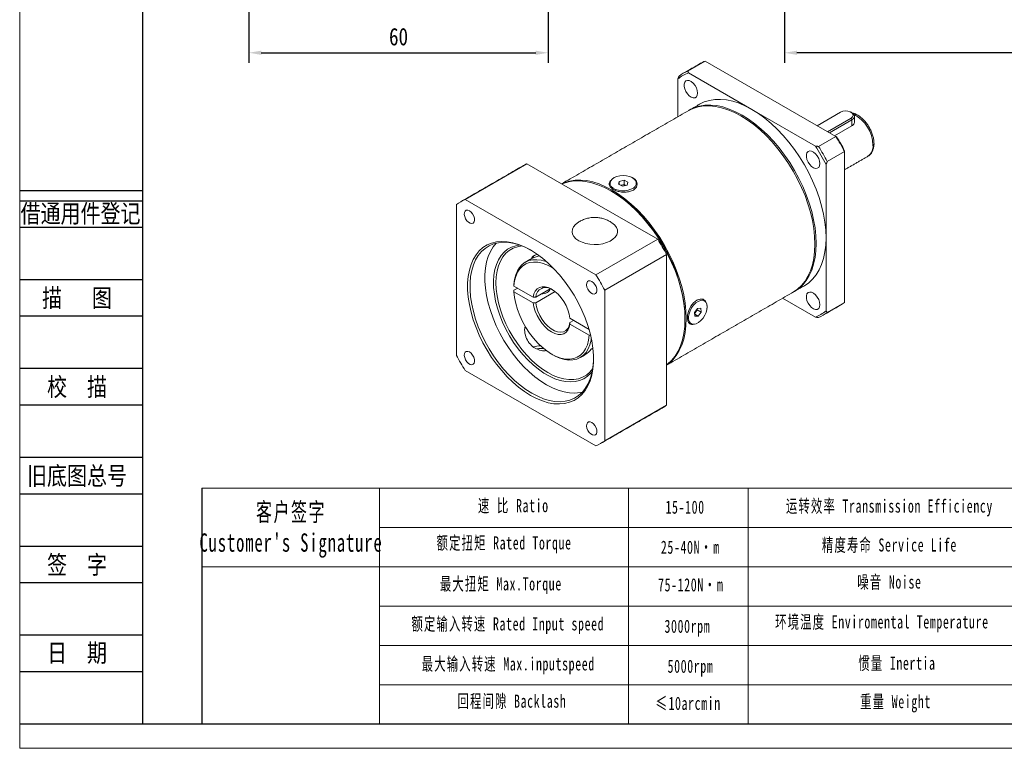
# Model space of a CAD drawing. Header units: millimetres. Extents: x -72 to 341, y -62 to 230.
# Tile 1 of 3: x -72 to 125, y -62 to 84. Entities that reach past the tile are written whole.
import ezdxf
from ezdxf.enums import TextEntityAlignment as Align

# ---------------------------------------------------------------- set-up
doc = ezdxf.new("R2010")
doc.units = ezdxf.units.MM
doc.header["$LTSCALE"] = 1.5
doc.header["$PDSIZE"] = -1
doc.layers.get('0').update_dxf_attribs({"lineweight": 18})
doc.layers.get('Defpoints').update_dxf_attribs({"lineweight": 18})
for name, color, linetype in [('2细线层', 4, 'Continuous'), ('6文字层', 3, 'Continuous'), ('7标注层', 4, 'Continuous')]:
    doc.layers.add(name, color=color, linetype=linetype)
doc.layers.add('SLD-0', color=7, linetype='Continuous', lineweight=18)
doc.layers.add('图框_外框线', color=7, linetype='Continuous', lineweight=18)
doc.styles.add('TH_GBDIM', font='txt', dxfattribs={"width": 0.8})
doc.styles.add('宋体', font='txt', dxfattribs={"width": 0.8})
doc.styles.add('标准', font='txt', dxfattribs={"width": 0.667})
doc.dimstyles.new('TH_GBDIM', dxfattribs={"dimtxt": 3.5, "dimasz": 2.5, "dimexe": 2, "dimexo": 0, "dimgap": 1.5, "dimtad": 1, "dimdec": 1, "dimdsep": 46, "dimtxsty": 'TH_GBDIM', "dimcen": 2.5, "dimdle": 5, "dimclrd": 4, "dimclre": 4, "dimclrt": 3, "dimadec": 0, "dimazin": 2, "dimtfac": 0.714286, "dimtdec": 1, "dimtmove": 0, "dimatfit": 3, "dimfxl": 1, "dimtolj": 1, "dimarcsym": 0})

# ---------------------------------------------------------------- blocks, each defined once
blk = doc.blocks.new('*D62')
at = {"layer": '7标注层', "color": 4, "lineweight": -2}
for p, q in [((-26.33, 108.19), (-26.33, 74.95)), ((33.67, 108.19), (33.67, 74.95)), ((-23.83, 76.95), (31.17, 76.95))]:
    blk.add_line(p, q, dxfattribs=at)
at = {"layer": '7标注层', "color": 4}
for points in [[(-23.83, 77.37), (-23.83, 76.53), (-26.33, 76.95)], [(31.17, 76.53), (31.17, 77.37), (33.67, 76.95)]]:
    blk.add_solid(points, dxfattribs=at)
at = {"layer": 'Defpoints', "color": 0}
for p in [(-26.33, 108.19), (33.67, 108.19), (33.67, 76.95)]:
    blk.add_point(p, dxfattribs=at)
at = {"layer": '7标注层', "color": 3, "insert": (3.67, 80.16), "char_height": 3.5, "attachment_point": 5, "style": 'TH_GBDIM'}
blk.add_mtext('\\A1;60', dxfattribs=at)
blk = doc.blocks.new('*D73')
at = {"layer": '7标注层', "color": 4, "lineweight": -2}
for p, q in [((210.47, 128.65), (210.47, 74.95)), ((80.97, 98.52), (80.97, 74.95)), ((207.97, 76.95), (83.47, 76.95))]:
    blk.add_line(p, q, dxfattribs=at)
at = {"layer": '7标注层', "color": 4}
for points in [[(83.47, 77.37), (83.47, 76.53), (80.97, 76.95)], [(207.97, 76.53), (207.97, 77.37), (210.47, 76.95)]]:
    blk.add_solid(points, dxfattribs=at)
at = {"layer": 'Defpoints', "color": 0}
for p in [(210.47, 128.65), (80.97, 98.52), (80.97, 76.95)]:
    blk.add_point(p, dxfattribs=at)
at = {"layer": '7标注层', "color": 3, "insert": (142.12, 80.16), "char_height": 3.5, "attachment_point": 5, "style": 'TH_GBDIM'}
blk.add_mtext('\\A1;{131}{}{}', dxfattribs=at)

msp = doc.modelspace()

# ---------------------------------------------------------------- linework, layer by layer
at = {"color": 7, "linetype": 'Continuous', "lineweight": 15}
for p, q in [((61.622637, 73.294081), (65.08746, 75.29428)), ((91.279061, 60.174191), (65.08746, 75.29428)), ((59.621708, 71.702992), (59.621708, 64.119578)), ((74.47095, 65.591164), (61.75241, 72.933421)), ((87.189489, 58.248908), (74.47095, 65.591164)), ((92.240543, 65.046303), (87.539973, 62.332722)), ((89.618867, 61.132602), (94.319437, 63.846183)), ((94.517427, 63.503255), (90.01488, 60.90399)), ((94.517427, 63.503255), (94.319437, 63.846183)), ((94.517427, 63.503255), (94.517427, 62.324858)), ((94.517427, 62.324858), (91.03551, 60.314791)), ((91.279061, 60.174191), (87.814239, 58.173991)), ((89.56768, 55.136942), (93.032503, 57.137141)), ((93.032503, 26.892047), (93.032503, 57.137141)), ((17.021967, 47.546662), (29.396336, 54.690233)), ((42.492137, 47.130189), (29.396336, 54.690233)), ((89.320192, 39.871523), (89.320192, 54.558422)), ((47.900089, 51.176137), (48.846682, 51.380072)), ((48.846682, 51.380072), (49.625914, 51.008795)), ((48.846682, 50.522705), (48.846682, 51.380072)), ((47.732729, 50.600924), (47.900089, 51.176137)), ((48.511961, 50.229647), (47.732729, 50.600924)), ((47.900089, 50.521183), (47.900089, 51.176137)), ((48.192634, 50.381796), (48.373385, 50.420737)), ((48.373385, 50.420737), (48.846682, 50.522705)), ((49.458554, 50.433582), (48.511961, 50.229647)), ((48.846682, 50.522705), (49.166009, 50.370557)), ((49.625914, 51.008795), (49.458554, 50.433582)), ((43.213569, 32.426572), (17.021967, 47.546662)), ((15.268526, 46.534093), (15.268526, 16.288998)), ((55.587938, 39.570144), (42.492137, 47.130189)), ((55.587938, 39.570144), (43.213569, 32.426572)), ((89.320192, 25.184623), (89.320192, 39.871523)), ((30.117768, 35.568552), (30.050438, 35.530621)), ((44.96701, 29.389523), (57.341379, 36.533094)), ((57.341379, 21.410547), (57.341379, 36.533094)), ((26.792418, 29.330737), (27.535042, 29.759445)), ((30.64589, 27.963591), (26.792936, 30.187854)), ((31.143255, 27.96221), (34.078124, 29.656474)), ((26.792936, 29.044697), (30.64589, 26.820434)), ((35.035175, 29.06581), (31.143255, 26.819053)), ((44.96701, -0.855572), (44.96701, 29.389523)), ((80.621001, 27.746102), (87.189489, 23.954195)), ((62.967731, 24.89828), (63.549614, 25.712869)), ((63.502906, 25.647482), (63.525126, 25.392132)), ((63.549614, 25.712869), (64.199542, 25.745488)), ((64.199542, 25.745488), (64.267588, 24.963518)), ((93.032503, 26.892047), (89.56768, 24.891847)), ((41.831284, 21.5064), (38.004219, 23.715718)), ((63.035776, 24.11631), (62.967731, 24.89828)), ((63.234185, 24.984838), (62.989951, 24.64293)), ((62.998411, 24.545695), (63.685705, 24.148929)), ((63.685705, 24.148929), (63.035776, 24.11631)), ((63.525126, 25.392132), (63.234185, 24.984838)), ((63.525126, 25.392132), (64.267588, 24.963518)), ((64.267588, 24.963518), (63.685705, 24.148929)), ((38.001826, 22.859684), (38.74445, 23.288391)), ((38.004219, 22.572561), (41.857173, 20.348298)), ((57.341379, 6.287999), (57.341379, 21.410547)), ((42.277794, 17.533141), (42.608491, 17.724048)), ((42.534178, 17.690722), (42.613659, 17.67957)), ((17.021967, 13.251949), (43.213569, -1.868141)), ((57.341379, 6.287999), (44.96701, -0.855572))]:
    msp.add_line(p, q, dxfattribs=at)
for p, q in [((-0.123223, -10.351896), (-0.123223, -57.573164)), ((49.720102, -10.351896), (49.720102, -57.573164))]:
    msp.add_line(p, q)
at = {"color": 7, "linetype": 'Continuous', "lineweight": 15, "flags": 128}
for points in [[(63.582131, 68.875638), (63.521657, 69.373857), (63.34561, 69.897628), (63.069632, 70.400411), (62.718245, 70.837534), (62.322671, 71.170155), (61.918059, 71.368718), (61.540359, 71.415581), (61.223133, 71.306581), (60.994569, 71.051401), (60.874973, 70.672717), (60.874973, 70.204175), (60.994569, 69.687409), (61.223133, 69.168334), (61.540359, 68.693073), (61.918059, 68.303854), (62.322671, 68.035262), (62.718245, 67.911162), (63.069632, 67.942582), (63.34561, 68.126729), (63.521657, 68.44724), (63.582131, 68.875638)], [(74.47095, 65.591164), (73.176753, 66.273038), (71.892406, 66.81922), (70.627683, 67.225554), (69.39221, 67.488947), (68.195389, 67.607396), (67.046329, 67.579997), (65.953775, 67.406962), (64.926041, 67.089605), (63.971803, 66.630835)], [(61.744416, 65.344992), (62.698655, 65.803762), (63.726388, 66.121119), (64.818942, 66.294154), (65.968002, 66.321553), (67.164824, 66.203104), (68.400297, 65.939711), (69.66502, 65.533377), (70.949367, 64.987195), (72.243564, 64.305322), (73.53776, 63.492948), (74.822108, 62.556253), (76.08683, 61.50237), (77.322304, 60.339316), (78.519125, 59.075944), (79.668185, 57.721869), (80.760739, 56.287398), (81.788473, 54.783445), (82.743564, 53.221456), (83.618743, 51.613323), (84.407351, 49.971281), (85.103385, 48.307827), (85.701547, 46.635623), (86.197287, 44.967393), (86.58683, 43.315837), (86.867213, 41.69352), (87.0363, 40.112791), (87.092806, 38.58568), (87.0363, 37.12381), (86.867213, 35.738305), (86.58683, 34.439711), (86.197287, 33.237911), (85.701547, 32.142051), (85.103385, 31.16047), (84.407351, 30.300641), (83.618743, 29.569106), (82.743564, 28.971432), (82.74271, 28.970939)], [(61.86889, 65.415165), (61.991052, 65.48737), (62.946143, 65.946634), (63.973876, 66.263991), (65.06643, 66.437026), (66.21549, 66.464425), (67.412312, 66.345976), (68.647785, 66.082583), (69.912507, 65.676249), (71.196855, 65.130067), (72.491051, 64.448193), (73.785248, 63.635819), (75.069595, 62.699125), (76.334318, 61.645242), (77.569792, 60.482187), (78.766613, 59.218816), (79.915673, 57.86474), (81.008227, 56.430269), (82.035961, 54.926316), (82.991052, 53.364328), (83.866231, 51.756195), (84.654839, 50.114153), (85.350872, 48.450699), (85.949035, 46.778495), (86.444775, 45.110265), (86.834318, 43.458708), (87.114701, 41.836391), (87.283788, 40.255663), (87.340294, 38.728552)], [(89.320192, 39.871523), (89.263686, 41.398634), (89.094599, 42.979362), (88.814216, 44.601679), (88.424674, 46.253236), (87.928933, 47.921466), (87.330771, 49.59367), (86.634737, 51.257124), (85.846129, 52.899166), (84.97095, 54.507299), (84.015859, 56.069287), (82.988125, 57.57324), (81.895571, 59.007711), (80.746511, 60.361787), (79.54969, 61.625158), (78.314217, 62.788213), (77.049494, 63.842096), (75.765147, 64.77879), (74.47095, 65.591164)], [(94.319437, 63.846183), (94.612263, 64.087604), (94.744396, 64.372282), (94.699902, 64.665881), (94.484144, 64.932988), (94.123148, 65.141386), (93.660455, 65.265941), (93.151871, 65.291627), (92.658741, 65.215348), (92.240543, 65.046303)], [(94.517628, 64.931853), (94.839252, 64.676258), (95.008446, 64.375651), (95.008446, 64.059574), (94.839251, 63.758966), (94.517427, 63.503255)], [(88.08213, 54.732089), (88.021657, 55.230308), (87.84561, 55.754079), (87.569632, 56.256862), (87.218245, 56.693985), (86.822671, 57.026606), (86.418059, 57.225169), (86.040359, 57.272032), (85.723134, 57.163032), (85.494569, 56.907852), (85.374973, 56.529169), (85.374973, 56.060627), (85.494569, 55.54386), (85.723134, 55.024785), (86.040359, 54.549524), (86.418059, 54.160305), (86.822671, 53.891714), (87.218245, 53.767613), (87.569632, 53.799034), (87.84561, 53.98318), (88.021657, 54.303691), (88.08213, 54.732089)], [(36.357086, 50.671879), (36.907027, 50.914572), (37.93476, 51.231929), (39.027314, 51.404964), (40.176374, 51.432363), (41.373195, 51.313914), (42.608669, 51.050521), (43.873391, 50.644187), (45.157738, 50.098005), (46.451935, 49.416132), (47.746132, 48.603758), (49.030479, 47.667063), (50.295202, 46.61318), (51.530675, 45.450125), (52.727496, 44.186754), (53.876556, 42.832679), (54.969111, 41.398208), (55.996844, 39.894254), (56.951936, 38.332266), (57.827115, 36.724133), (58.615723, 35.082091), (59.311756, 33.418637), (59.909919, 31.746433), (60.405659, 30.078203), (60.795202, 28.426646), (61.075584, 26.80433), (61.244671, 25.223601), (61.301178, 23.69649), (61.244671, 22.23462), (61.075584, 20.849115), (60.795202, 19.550521), (60.405659, 18.348721), (59.909919, 17.25286), (59.311756, 16.27128), (58.615723, 15.411451), (57.827115, 14.679916), (57.34138, 14.324472)], [(50.711925, 49.836395), (51.065272, 50.158633), (51.268701, 50.521475), (51.30943, 50.902124), (51.1849, 51.276662), (50.902935, 51.621554), (50.481252, 51.915131), (49.946347, 52.138945), (49.331831, 52.278933), (48.676314, 52.326301), (48.020987, 52.27807), (47.407025, 52.137272), (46.873007, 51.912754), (46.452485, 51.618623), (46.171884, 51.27336), (46.048835, 50.898659), (46.091069, 50.518065), (46.295932, 50.155491), (46.650552, 49.833719), (47.132647, 49.572968), (47.711926, 49.389621), (48.351989, 49.295198), (49.01262, 49.295634), (49.652309, 49.390899), (50.230861, 49.575009), (50.711925, 49.836395)], [(46.204447, 49.27326), (44.910251, 49.955134), (43.625903, 50.501315), (42.361181, 50.907649), (41.125708, 51.171042), (39.928886, 51.289491), (38.779826, 51.262092), (37.687272, 51.089057), (36.659539, 50.7717), (36.383281, 50.656756)], [(48.373385, 50.420737), (48.269001, 50.393636), (48.209656, 50.373685)], [(57.341379, 14.354779), (57.579627, 14.537044), (58.368235, 15.268579), (59.064268, 16.128408), (59.662431, 17.109989), (60.158171, 18.205849), (60.547714, 19.40765), (60.828097, 20.706243), (60.997184, 22.091748), (61.05369, 23.553619), (60.997184, 25.08073), (60.828097, 26.661458), (60.547714, 28.283775), (60.158171, 29.935332), (59.662431, 31.603561), (59.064268, 33.275765), (58.368235, 34.939219), (57.579627, 36.581261), (56.704448, 38.189395), (55.749357, 39.751383), (54.721623, 41.255336), (53.629069, 42.689807), (52.480009, 44.043882), (51.283188, 45.307254), (50.047714, 46.470308), (48.782991, 47.524192), (47.498644, 48.460886), (46.204447, 49.27326)], [(46.451935, 49.130344), (47.74244, 48.319369), (49.022845, 47.382776), (50.283128, 46.327895), (51.513428, 45.162984), (52.704115, 43.897158), (53.845869, 42.540324), (54.929756, 41.1031), (55.947294, 39.596737), (56.890515, 38.033023), (57.752042, 36.424195), (58.525131, 34.782845), (59.203729, 33.12182), (59.782528, 31.454118), (60.256997, 29.792791), (60.623423, 28.150843), (60.878936, 26.541124), (61.02154, 24.976231), (61.053691, 23.839362)], [(17.867768, 45.257199), (17.53026, 45.387001), (17.229326, 45.372665), (16.997578, 45.215744), (16.860128, 44.933242), (16.831871, 44.555773), (16.91587, 44.124242), (17.103022, 43.685411), (17.373046, 43.286834), (17.696681, 42.971705), (18.038855, 42.774172), (18.362489, 42.715641), (18.632514, 42.802454), (18.819666, 43.025204), (18.903665, 43.359751), (18.875407, 43.769845), (18.737958, 44.211044), (18.50621, 44.635536), (18.205276, 44.997323), (17.867768, 45.257199)], [(39.769777, 39.272261), (39.219033, 39.657327), (38.804478, 40.095605), (38.541093, 40.571252), (38.4384, 41.067081), (38.500109, 41.565168), (38.72399, 42.047512), (39.101952, 42.496681), (39.366451, 42.720362)], [(46.605828, 42.721835), (46.980551, 42.388413), (47.321063, 41.929372), (47.504934, 41.441424), (47.525519, 40.942205), (47.382074, 40.449759), (47.079784, 39.981884), (46.629574, 39.555491), (46.047717, 39.185989), (45.355241, 38.886734), (44.577173, 38.668541), (43.741638, 38.539298), (42.878832, 38.503674), (42.019939, 38.562957), (41.196004, 38.715006), (40.436802, 38.954323), (39.769777, 39.272261)], [(84.970096, 30.256782), (84.97095, 30.257275), (85.846129, 30.854948), (86.634737, 31.586484), (87.330771, 32.446313), (87.928933, 33.427893), (88.424674, 34.523754), (88.814216, 35.725554), (89.094599, 37.024148), (89.263686, 38.409653), (89.320192, 39.871523)], [(30.117768, 37.414515), (31.317551, 36.655897), (32.50647, 35.772153), (33.673756, 34.771286), (34.808838, 33.662362), (35.901437, 32.455422), (36.941658, 31.161396), (37.920081, 29.792004), (38.827846, 28.359647), (39.65673, 26.877296), (40.399228, 25.358377), (41.048616, 23.816644), (41.599012, 22.266059), (42.045432, 20.720666), (42.383834, 19.194458), (42.611151, 17.701259), (42.725328, 16.25459), (42.725328, 14.867553), (42.611151, 13.55271), (42.383834, 12.321966), (42.045432, 11.186469), (41.599012, 10.156501), (41.048616, 9.24139), (40.399228, 8.449424), (39.65673, 7.787774), (38.827846, 7.262433), (37.920081, 6.878158), (36.941658, 6.63843), (35.901437, 6.545418), (34.808838, 6.599966), (33.673756, 6.80158), (32.50647, 7.148433), (31.317551, 7.637385), (30.117768, 8.264008), (28.917984, 9.022625), (27.729066, 9.90637), (26.56178, 10.907236), (25.426698, 12.01616), (24.334099, 13.2231), (23.293877, 14.517126), (22.315454, 15.886518), (21.407689, 17.318875), (20.578806, 18.801225), (19.836307, 20.320146), (19.18692, 21.861878), (18.636523, 23.412463), (18.190104, 24.957857), (17.851702, 26.484064), (17.624384, 27.977263), (17.510208, 29.423932), (17.510208, 30.810969), (17.624384, 32.125813), (17.851702, 33.356557), (18.190104, 34.492054), (18.636523, 35.522021), (19.18692, 36.437132), (19.836307, 37.229098), (20.578806, 37.890748), (21.407689, 38.416089), (22.315454, 38.800364), (23.293877, 39.040093), (24.334099, 39.133104), (25.426698, 39.078556), (26.56178, 38.876942), (27.729066, 38.530089), (28.917984, 38.041138), (30.117768, 37.414515)], [(30.244156, 37.340822), (29.188997, 37.885932), (28.023391, 38.365297), (26.878993, 38.70535), (25.766168, 38.90301), (24.694992, 38.956489), (23.675167, 38.865301), (22.715928, 38.630273), (21.825963, 38.253533), (21.013332, 37.738492), (20.285392, 37.089816), (19.648738, 36.313379), (19.109134, 35.416211), (18.671468, 34.406439), (18.339701, 33.293207), (18.11684, 32.086596), (18.004903, 30.797533), (18.004903, 29.437693), (18.11684, 28.01939), (18.339701, 26.555469), (18.671468, 25.059187), (19.109134, 23.544096), (19.648738, 22.023914), (20.285392, 20.512412), (21.013332, 19.023275), (21.825963, 17.56999), (22.715928, 16.165718), (23.675167, 14.823176), (24.694992, 13.554524), (25.766168, 12.37125), (26.878993, 11.284069), (28.023391, 10.302828), (29.188997, 9.436412), (30.365256, 8.692669), (31.541514, 8.078332), (32.70712, 7.598969), (33.851518, 7.258916), (34.964344, 7.061256), (36.03552, 7.007777), (37.055344, 7.098964), (38.014583, 7.333993), (38.904548, 7.710733), (39.71718, 8.225773), (40.445119, 8.87445), (41.081773, 9.650887), (41.621378, 10.548054), (42.059044, 11.557827), (42.39081, 12.671059), (42.613671, 13.877671), (42.725608, 15.166733), (42.739012, 15.696751)], [(23.22778, 38.775414), (22.618587, 38.027836), (22.078983, 37.130668), (21.641317, 36.120897), (21.30955, 35.007664), (21.086689, 33.801053), (20.974752, 32.51199), (20.974752, 31.15215), (21.086689, 29.733847), (21.30955, 28.269926), (21.641317, 26.773644), (22.078983, 25.258553), (22.618587, 23.738372), (23.255241, 22.226869), (23.983181, 20.737732), (24.795812, 19.284447), (25.685777, 17.880176), (26.645016, 16.537634), (27.664841, 15.268982), (28.736017, 14.085707), (29.848842, 12.998526), (30.99324, 12.017285), (32.158846, 11.150869), (33.335105, 10.407126), (34.511363, 9.79279), (35.676969, 9.313426), (36.821367, 8.973373), (37.934193, 8.775713), (39.005368, 8.722234), (40.025193, 8.813422), (40.47258, 8.903309)], [(42.495109, 13.153101), (42.164492, 12.73927), (41.506856, 12.106928), (40.762596, 11.60804), (39.939604, 11.247893), (39.046602, 11.030306), (38.093058, 10.957585), (37.089077, 11.030501), (36.045304, 11.24828), (34.972802, 11.608616), (33.882939, 12.107687), (32.78727, 12.740203), (31.697408, 13.49946), (30.624906, 14.37741), (29.581132, 15.364746), (28.577152, 16.451001), (27.623607, 17.624661), (26.730605, 18.873286), (25.907613, 20.183639), (25.163354, 21.541831), (24.505718, 22.933463), (23.941675, 24.343786), (23.477204, 25.757849), (23.117231, 27.160661), (22.865569, 28.537354), (22.724887, 29.873334), (22.696676, 31.154439), (22.781234, 32.36709), (22.977667, 33.498431), (23.283891, 34.536469), (23.69666, 35.470204), (24.211599, 36.289735), (24.82325, 36.986377), (25.525128, 37.552742), (26.309794, 37.98283), (27.16893, 38.272081), (27.919438, 38.401639)], [(28.376362, 38.233984), (27.472877, 38.077278), (26.627335, 37.774725), (25.857996, 37.330451), (25.17329, 36.749323), (24.580718, 36.037709), (24.086772, 35.203404), (23.696865, 34.255549), (23.415267, 33.204529), (23.245064, 32.061861), (23.188123, 30.840061), (23.245064, 29.552519), (23.415267, 28.213339), (23.696865, 26.837194), (24.086772, 25.439162), (24.580718, 24.034559), (25.17329, 22.638775), (25.857996, 21.267102), (26.627335, 19.934568), (27.472877, 18.655774), (28.385357, 17.444729), (29.354781, 16.314703), (30.370525, 15.278075), (31.421461, 14.346204), (32.496075, 13.5293), (33.582592, 12.836312), (34.66911, 12.274833), (35.743724, 11.851015), (36.79466, 11.5695), (37.810404, 11.433375), (38.779827, 11.444129), (39.692308, 11.601646), (40.53785, 11.904199), (41.307189, 12.348472), (41.991895, 12.9296), (42.578421, 13.63263)], [(87.340294, 38.728552), (87.283788, 37.266682), (87.114701, 35.881177), (86.834318, 34.582583), (86.444775, 33.380783), (85.949035, 32.284922), (85.350872, 31.303342), (84.654839, 30.443513), (83.866231, 29.711977), (82.991052, 29.114304), (82.865726, 29.043638)], [(26.792418, 30.473894), (26.908449, 31.48346), (27.13578, 32.40484), (27.471109, 33.224653), (27.909566, 33.930995), (28.444784, 34.513606), (29.06899, 34.964028), (29.773119, 35.275719), (30.546946, 35.444152), (31.379234, 35.466881), (32.257895, 35.343576), (33.170169, 35.076028), (33.462866, 34.962245)], [(34.744428, 33.729086), (34.325054, 33.984649), (33.380734, 34.461315), (32.451251, 34.793532), (31.55121, 34.976083), (30.694753, 35.006097), (29.895336, 34.883103), (29.165521, 34.609034), (28.516775, 34.188196), (27.95929, 33.627203), (27.501827, 32.934867), (27.151574, 32.122067), (26.914032, 31.201575), (26.792936, 30.187854)], [(30.64589, 27.963591), (30.793527, 28.62825), (31.054813, 29.184774), (31.42134, 29.615253), (31.881312, 29.905834), (32.419928, 30.047165), (33.019853, 30.034699), (33.661781, 29.868836), (34.325054, 29.554916), (34.988328, 29.103037), (35.630256, 28.527745), (36.230181, 27.847553), (36.768796, 27.084349), (37.228769, 26.262695), (37.595296, 25.409033), (37.856582, 24.550835), (38.004219, 23.715718)], [(42.367768, 31.11365), (42.03026, 31.243452), (41.729326, 31.229116), (41.497577, 31.072195), (41.360128, 30.789693), (41.331871, 30.412223), (41.41587, 29.980693), (41.603022, 29.541862), (41.873046, 29.143286), (42.19668, 28.828157), (42.538855, 28.630623), (42.86249, 28.572091), (43.132513, 28.658905), (43.319665, 28.881655), (43.403664, 29.216203), (43.375408, 29.626296), (43.237958, 30.067495), (43.006209, 30.491987), (42.705276, 30.853773), (42.367768, 31.11365)], [(26.792936, 29.044697), (26.914032, 27.891161), (27.151574, 26.696409), (27.501827, 25.479215), (27.95929, 24.258704), (28.516775, 23.054052), (29.165521, 21.884188), (29.895336, 20.767493), (30.694753, 19.721513), (31.55121, 18.762682), (32.451251, 17.906067), (33.380734, 17.165127), (34.325054, 16.551503), (35.269375, 16.074837), (36.198858, 15.74262), (37.098899, 15.56007), (37.955356, 15.530056), (38.754772, 15.653049), (39.484587, 15.927118), (40.133334, 16.347955), (40.690818, 16.908949), (41.148281, 17.601285), (41.498535, 18.414084), (41.736077, 19.334576), (41.857173, 20.348298)], [(88.08213, 26.440393), (88.021657, 26.938612), (87.84561, 27.462383), (87.569632, 27.965167), (87.218245, 28.402289), (86.822671, 28.73491), (86.418059, 28.933473), (86.040359, 28.980337), (85.723134, 28.871336), (85.494569, 28.616157), (85.374973, 28.237472), (85.374973, 27.768931), (85.494569, 27.252164), (85.723134, 26.73309), (86.040359, 26.257829), (86.418059, 25.86861), (86.822671, 25.600018), (87.218245, 25.475918), (87.569632, 25.507337), (87.84561, 25.691483), (88.021657, 26.011995), (88.08213, 26.440393)], [(38.004219, 22.572561), (37.856582, 21.907902), (37.595296, 21.351378), (37.228769, 20.920899), (36.768796, 20.630318), (36.230181, 20.488987), (35.630256, 20.501453), (34.988328, 20.667315), (34.325054, 20.981237), (33.661781, 21.433114), (33.019853, 22.008406), (32.419928, 22.688599), (31.881312, 23.451803), (31.42134, 24.273457), (31.054813, 25.127119), (30.793527, 25.985317), (30.64589, 26.820434)], [(31.143255, 26.819053), (31.298818, 25.990416), (31.572612, 25.140851), (31.954748, 24.301042), (32.431425, 23.501316), (32.985429, 22.770557), (33.596751, 22.135155), (34.243314, 21.618058), (34.901767, 21.237941), (35.54833, 21.008533), (36.159652, 20.938117), (36.713656, 21.029237), (37.190333, 21.278603), (37.572469, 21.677208), (37.846263, 22.210656), (38.001826, 22.859684)], [(65.423966, 25.58102), (65.493921, 25.858959), (65.453546, 26.604057), (65.17338, 27.181147), (64.691749, 27.525645), (64.072577, 27.587134), (63.402269, 27.348805), (62.765249, 26.840106), (62.223318, 26.120885), (61.821265, 25.270717), (61.593768, 24.393543), (61.548664, 23.839362), (61.548664, 23.839362)], [(63.795155, 22.891155), (64.250925, 23.272539), (64.666905, 23.758125), (65.016957, 24.3174), (65.279085, 24.915224), (65.436821, 25.514033), (65.480252, 26.076201), (65.406649, 26.566405), (65.220638, 26.953845), (64.933905, 27.214176), (64.564468, 27.33104), (64.13554, 27.297094), (63.674071, 27.114472), (63.209057, 26.794647), (62.769718, 26.357717), (62.383658, 25.831134), (62.075134, 25.247987), (61.863534, 24.644915), (61.762151, 24.059813), (61.777357, 23.529444), (61.908196, 23.087134), (62.146446, 22.760675), (62.477139, 22.570579), (62.879494, 22.52879), (63.328232, 22.637935), (63.795155, 22.891155)], [(63.318576, 27.317917), (63.55318, 27.42817), (63.85621, 27.517571)], [(42.288832, 19.673567), (42.236631, 19.338433), (42.0093, 18.417054), (41.673971, 17.59724), (41.235514, 16.890899), (40.700297, 16.308287), (40.076091, 15.857865), (39.371962, 15.546175), (38.598135, 15.377742), (37.765847, 15.355013), (36.887186, 15.478317), (35.974911, 15.745865), (35.042271, 16.153771), (34.571273, 16.409316)], [(17.867768, 16.965502), (17.53026, 17.095306), (17.229326, 17.08097), (16.997578, 16.924047), (16.860128, 16.641546), (16.831871, 16.264077), (16.91587, 15.832546), (17.103022, 15.393715), (17.373046, 14.995139), (17.696681, 14.68001), (18.038855, 14.482477), (18.362489, 14.423945), (18.632514, 14.510758), (18.819666, 14.733508), (18.903665, 15.068056), (18.875407, 15.47815), (18.737958, 15.919348), (18.50621, 16.34384), (18.205276, 16.705627), (17.867768, 16.965502)], [(42.617307, 17.647653), (42.570414, 17.654473), (42.506515, 17.665179)], [(42.367768, 2.821954), (42.03026, 2.951757), (41.729326, 2.93742), (41.497577, 2.780499), (41.360128, 2.497997), (41.331871, 2.120528), (41.41587, 1.688996), (41.603022, 1.250165), (41.873046, 0.85159), (42.19668, 0.536461), (42.538855, 0.338928), (42.86249, 0.280396), (43.132513, 0.367209), (43.319665, 0.589959), (43.403664, 0.924507), (43.375408, 1.334601), (43.237958, 1.775798), (43.006209, 2.200292), (42.705276, 2.562078), (42.367768, 2.821954)]]:
    msp.add_lwpolyline(points, dxfattribs=at)
at = {"color": 7, "linetype": 'Continuous', "lineweight": 15}
for centre, radius, start, end in [((68.866744, 66.723741), 9.36681, 113.79566423, 119.99251814), ((65.396885, 64.733828), 9.355366, 113.79286234, 126.21788942), ((65.271403, 64.379617), 9.249372, 112.36202614, 127.64876855), ((91.460354, 58.226913), 7.267626, 1.71807445, 62.08925002), ((50.218559, 34.443199), 48.456669, 27.92625603, 32.07374411), ((50.810502, 34.78493), 47.856848, 28.08426162, 31.91571946), ((46.872227, 32.511402), 47.832006, 27.44688344, 32.5531167), ((46.753736, 32.442999), 48.456669, 27.92625603, 32.07374411), ((96.286415, 58.196653), 2.450893, 305.50098979, 5.81118711), ((33.17562, 46.119694), 9.36681, 113.79566423, 119.99251814), ((46.955247, 50.509052), 1.07614, 139.30469044, 178.85790937), ((48.677755, 49.028064), 1.425545, 70.20502289, 102.32816605), ((50.354992, 50.490551), 1.125039, 2.03501731, 39.80230677), ((20.796215, 38.98641), 9.355366, 113.79286234, 126.21788942), ((14.527435, 13.839152), 48.456669, 27.92625603, 32.07374411), ((31.221418, 35.498363), 0.877962, 114.30681093, 174.38560821), ((31.607554, 35.386745), 1.175206, 96.9531194, 161.94230715), ((2.153066, 6.695581), 48.456669, 27.92625603, 32.07374411), ((33.204765, 27.832528), 2.065586, 52.87318438, 176.400478), ((33.062205, 29.798937), 0.972314, 294.07530085, 349.51046381), ((32.156513, 31.36782), 2.780475, 271.46744551, 297.92956437), ((64.183083, 26.53897), 1.125352, 20.19982141, 57.96826809), ((87.496985, 34.451471), 9.369464, 300.00286286, 306.21409006), ((62.188194, 25.718564), 1.277674, 308.48915372, 324.95167238), ((62.151063, 25.786841), 1.347725, 323.48170204, 353.2605506), ((83.670395, 32.508181), 9.249578, 292.36217438, 307.64857737), ((84.039766, 32.439921), 9.355814, 293.79316107, 306.21759068), ((62.499681, 23.585885), 1.076422, 241.14378403, 280.69887067), ((32.067898, 13.652071), 4.55489, 89.37195752, 107.75604335), ((58.083418, 38.983488), 48.457764, 207.92630289, 212.07369726), ((32.097039, 14.439559), 3.223228, 76.5718486, 101.67704104), ((39.118978, 19.783722), 3.878561, 300.27814732, 324.53103713), ((51.807455, 13.84498), 9.366551, 300.00189609, 306.21505683), ((39.439096, 6.692502), 9.355814, 293.79316107, 306.21759068)]:
    msp.add_arc(centre, radius, start, end, dxfattribs=at)
for points in [[(64.184398, 74.836248), (60.719575, 72.836048)], [(61.622637, 73.294081), (61.75241, 72.933421)], [(59.621708, 71.702992), (59.869196, 72.281512)], [(63.971803, 66.630835), (36.342086, 50.680539)], [(63.971803, 66.630835), (61.991904, 65.487864)], [(94.517628, 64.931853), (94.319607, 65.046206)], [(95.029991, 62.999681), (95.029991, 64.217612)], [(91.432671, 60.085469), (91.279061, 60.174191)], [(87.189489, 58.248908), (87.814239, 58.173991)], [(93.032503, 57.137141), (93.032504, 57.314477)], [(93.032503, 53.501285), (97.70969, 56.201368)], [(28.493274, 54.232201), (16.118905, 47.08863)], [(89.56768, 55.136942), (89.320192, 54.558422)], [(46.043821, 50.80486), (46.043821, 50.39618)], [(51.314821, 50.39618), (51.314821, 50.80486)], [(46.454308, 49.128974), (46.206861, 49.271867)], [(30.050438, 35.530621), (29.060488, 34.959135)], [(30.959041, 36.355674), (30.860029, 36.298497)], [(26.792936, 30.187854), (26.792418, 30.473894)], [(57.341379, 14.307063), (84.970096, 30.256782)], [(82.990198, 29.113811), (84.970096, 30.256782)], [(26.792418, 29.330737), (26.792936, 29.044697)], [(31.143255, 27.96221), (30.64589, 27.963591)], [(33.847668, 29.234041), (33.847668, 29.523434)], [(30.64589, 26.820434), (31.143255, 26.819053)], [(64.935302, 27.213371), (64.581395, 27.417677)], [(88.7173, 24.337312), (92.182123, 26.337512)], [(61.05369, 23.553619), (61.053691, 23.839362)], [(87.814239, 23.879278), (87.189489, 23.954195)], [(89.320192, 25.184623), (89.56768, 24.891847)], [(38.001826, 22.859684), (38.004219, 22.572561)], [(61.946109, 22.852733), (62.300016, 22.648427)], [(41.857173, 20.348298), (42.09641, 20.348154)], [(34.323827, 16.552211), (34.571273, 16.409316)], [(40.084592, 15.862758), (41.074542, 16.434244)], [(44.11663, -1.410107), (56.490999, 5.733464)]]:
    msp.add_open_spline(points, degree=1, dxfattribs=at)
for points, knots in [([(95.015332, 63.17486), (95.008423, 63.058126), (94.992913, 62.796048), (94.781582, 62.500673), (94.582115, 62.367913), (94.517427, 62.324858)], [0, 0, 0, 0, 0.3517820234, 0.789779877, 1, 1, 1, 1]), ([(97.683177, 56.20185), (97.802769, 56.272105), (98.078947, 56.434347), (98.414297, 56.823831), (98.691719, 57.323205), (98.8682, 57.906729), (98.924621, 58.391825), (98.932059, 58.802788), (98.914402, 59.235014), (98.81836, 59.876836), (98.602306, 60.649557), (98.291912, 61.415354), (97.896945, 62.153407), (97.428445, 62.843945), (96.898302, 63.46778), (96.31883, 64.008803), (95.702188, 64.445343), (95.100374, 64.760323), (94.706029, 64.857819), (94.528357, 64.901746)], [0, 0, 0, 0, 0.0454025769, 0.1048499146, 0.1648968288, 0.2270923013, 0.2908486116, 0.3064611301, 0.3424660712, 0.4093759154, 0.4760866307, 0.5425757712, 0.6089298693, 0.6753083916, 0.7418541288, 0.8087441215, 0.8761634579, 0.9442054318, 1, 1, 1, 1]), ([(46.288234, 51.3712), (46.244589, 51.339043), (46.012421, 51.167983), (45.859356, 50.796992), (45.891442, 50.306489), (46.210037, 49.877498), (46.558461, 49.650741), (46.699422, 49.559003)], [0, 0, 0, 0, 0.0587883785, 0.3127200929, 0.5686064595, 0.8254717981, 1, 1, 1, 1]), ([(46.699422, 49.559003), (46.942655, 49.4402), (47.42907, 49.202621), (48.35738, 49.009056), (49.30803, 48.982948), (50.194697, 49.155144), (50.908078, 49.516657), (51.369592, 50.026188), (51.533539, 50.620271), (51.372214, 51.21193), (50.963097, 51.702421), (50.524501, 51.895876), (50.334344, 51.979749)], [0, 0, 0, 0, 0.1020346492, 0.2040477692, 0.3066216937, 0.409583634, 0.5119291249, 0.613614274, 0.7156252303, 0.8184369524, 0.921282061, 1, 1, 1, 1]), ([(46.584607, 42.723753), (46.521971, 42.775301), (46.255471, 42.994626), (45.721283, 43.295348), (44.992598, 43.61715), (44.209529, 43.836121), (43.372597, 43.952194), (42.472212, 43.945559), (41.57462, 43.798997), (40.724669, 43.518384), (39.995906, 43.168671), (39.576792, 42.863208), (39.387717, 42.725404)], [0, 0, 0, 0, 0.031448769, 0.1338073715, 0.236181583, 0.3401494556, 0.4480398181, 0.5629705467, 0.6881860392, 0.7991167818, 0.9093757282, 1, 1, 1, 1]), ([(31.815306, 36.249881), (31.688411, 36.205717), (31.258068, 36.05594), (30.655704, 35.836987), (30.293537, 35.656262), (30.117768, 35.568552)], [0, 0, 0, 0, 0.1771052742, 0.6006267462, 1, 1, 1, 1]), ([(61.548664, 23.839362), (61.567468, 23.598172), (61.60507, 23.115842), (61.900328, 22.647114), (62.357841, 22.463686), (62.750342, 22.46015), (62.981553, 22.582014), (62.991853, 22.587443)], [0, 0, 0, 0, 0.2462319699, 0.4924118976, 0.7399451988, 0.9884148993, 1, 1, 1, 1]), ([(29.04877, 22.083539), (29.015569, 21.966906), (28.862242, 21.428276), (29.03483, 20.33461), (29.441277, 19.340216), (29.800427, 18.852823), (29.870282, 18.758025)], [0, 0, 0, 0, 0.1089573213, 0.5031823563, 0.9033682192, 1, 1, 1, 1]), ([(29.870282, 18.758025), (30.156498, 18.446985), (30.730241, 17.823482), (31.873386, 17.317854), (32.794906, 17.156209), (33.220347, 17.252212), (33.314297, 17.273413)], [0, 0, 0, 0, 0.3174626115, 0.6363793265, 0.9197013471, 1, 1, 1, 1])]:
    msp.add_open_spline(points, degree=3, knots=knots, dxfattribs=at)
at = {"layer": '2细线层'}
for p, q in [((-72.186131, 49.349471), (-47.646508, 49.349471)), ((-72.186131, 47.253107), (-47.646508, 47.253107)), ((-72.186131, 42.012198), (-47.646508, 42.012198)), ((-72.186131, 31.530378), (-47.646508, 31.530378)), ((-72.186131, 24.193104), (-47.646508, 24.193104)), ((-72.186131, 13.711284), (-47.646508, 13.711284)), ((-72.186131, 6.374011), (-47.646508, 6.374011)), ((-72.186131, -4.107809), (-47.646508, -4.107809)), ((-72.186131, -11.445083), (-47.646508, -11.445083)), ((-72.186131, -21.926903), (-47.646508, -21.926903)), ((-72.186131, -29.264177), (-47.646508, -29.264177)), ((-72.186131, -39.745996), (-47.646508, -39.745996)), ((-72.186131, -47.08327), (-47.646508, -47.08327)), ((-72.186131, -57.56509), (-47.646508, -57.56509))]:
    msp.add_line(p, q, dxfattribs=at)
at = {"layer": '7标注层', "color": 0}
msp.add_line((-35.744293, -10.351896), (-35.744293, -57.56509), dxfattribs=at)
at = {"layer": 'SLD-0'}
msp.add_line((73.735495, -10.351896), (73.735495, -57.559719), dxfattribs=at)
at = {"layer": '图框_外框线'}
for p, q in [((-35.744293, -10.351896), (335.95927, -10.351896)), ((-0.123223, -18.229436), (208.781815, -18.229436)), ((-35.744293, -26.106976), (335.95927, -26.106976)), ((-0.123223, -33.984515), (335.95927, -33.984515)), ((-0.123223, -41.862055), (335.95927, -41.862055)), ((-0.123223, -49.739595), (335.95927, -49.739595))]:
    msp.add_line(p, q, dxfattribs=at)
at = {"layer": '图框_外框线', "color": 3}
msp.add_lwpolyline([(-72.236622, -62.483113), (340.877293, -62.483113), (340.877293, 229.647441), (-72.236622, 229.647441)], close=True, dxfattribs=at)
at = {"layer": '图框_外框线', "color": 3, "lineweight": 25}
msp.add_lwpolyline([(-47.646508, -57.56509), (335.95927, -57.56509), (335.95927, 224.729418), (-47.646508, 224.729418)], close=True, dxfattribs=at)

# ---------------------------------------------------------------- texts
at = {"layer": '6文字层', "color": 3, "style": '宋体', "width": 0.8}
for s, p in [('借通用件登记', (-60.049391, 44.771625)), ('描   图', (-60.748783, 27.861741)), ('校  描', (-60.748783, 10.042647)), ('旧底图总号', (-60.748783, -7.776446)), ('签  字', (-60.748783, -25.59554)), ('日  期', (-60.742247, -43.310019))]:
    msp.add_text(s, height=3.6686369, dxfattribs=at).set_placement(p, align=Align.MIDDLE)
at = {"layer": 'SLD-0', "color": 1, "attachment_point": 2, "style": '标准'}
for s, insert, char_height, width in [("\\T1.1;客户签字\\PCustomer's Signature", (-17.87236, -13.266646), 3.67618526, 45.73212367), ('\\T1.1;速 比 Ratio', (26.666066, -12.517995), 2.62584661, 21.45555809), ('\\pxqc;{\\T1.1;15-100}', (61.079118, -12.820865), 2.62584661, 11.16455102), ('\\T1.1;运转效率 Transmission Efficiency', (102.018831, -12.598693), 2.62584661, 44.62246408), ('\\T1.1;额定扭矩 Rated Torque', (24.820345, -19.987965), 2.62584661, 46.6211871), ('{\\T1.1;25-40N·m}', (62.120577, -20.849093), 2.62584661, 21.74890159), ('\\T1.1;精度寿命 Service Life', (102.018831, -20.402602), 2.62584661, 35.02546239), ('\\T1.1;噪音 Noise', (102.018831, -27.830415), 2.62584661, 23.17033979), ('\\T1.1;最大扭矩 Max.Torque', (24.174343, -28.195711), 2.62584661, 30.99551128), ('{\\T1.1;75-120N·m}', (62.213755, -28.391658), 2.62584661, 26.11524015), ('{\\T1.1;环境温度 Enviromental Temperature}', (100.513425, -35.822368), 2.62584661, 63.77561097), ('\\T1.1;额定输入转速 Rated Input speed', (25.558633, -36.219017), 2.62584661, 41.20832237), ('\\T1.1;3000rpm', (61.533272, -36.696667), 2.62584661, 18.09314809), ('\\T1.1;最大输入转速 Max.inputspeed ', (25.650919, -44.242318), 2.62584661, 41.44638241), ('\\T1.1;5000rpm', (62.159961, -44.714484), 2.62584661, 57.41626056), ('\\T1.1;惯量 Inertia', (103.524244, -44.09639), 2.62584661, 23.72255964), ('\\T1.1;回程间隙 Backlash', (26.389207, -51.712288), 2.62584661, 33.60649565), ('{\\T1.1;≤10arcmin }', (61.679798, -52.147307), 2.62584661, 20.19928328), ('\\T1.1;重量 Weight', (103.241985, -51.80627), 2.62584661, 20.41807154)]:
    msp.add_mtext(s, dxfattribs=dict(at, insert=insert, char_height=char_height, width=width))

# ---------------------------------------------------------------- dimensions: what is measured, and where the dimension line sits
at = {"layer": '7标注层'}
dim = msp.add_linear_dim(base=(80.970575, 76.950132), p1=(210.470575, 128.647236), p2=(80.970575, 98.521418), text='{131}{}{}', dimstyle='TH_GBDIM', override={"dimexo": 0, "dimgap": 1.5, "dimtad": 1, "dimjust": 0, "dimdec": 5, "dimlfac": 1, "dimse1": 0, "dimse2": 0, "dimsd1": 0, "dimsd2": 0}, dxfattribs=at)
dim.commit()
dim.dimension.update_dxf_attribs({"geometry": '*D73', "text_midpoint": (142.120575, 76.950132), "dimtype": 160})
dim = msp.add_linear_dim(base=(33.672204, 76.950132), p1=(-26.327796, 108.189723), p2=(33.672204, 108.189723), dimstyle='TH_GBDIM', override={"dimexo": 0, "dimgap": 1.5, "dimtad": 1, "dimjust": 0, "dimdec": 5, "dimlfac": 1, "dimse1": 0, "dimse2": 0, "dimsd1": 0, "dimsd2": 0}, dxfattribs=at)
dim.commit()
dim.dimension.update_dxf_attribs({"geometry": '*D62', "text_midpoint": (3.672204, 76.950132), "dimtype": 160})

doc.saveas('drawing.dxf')
